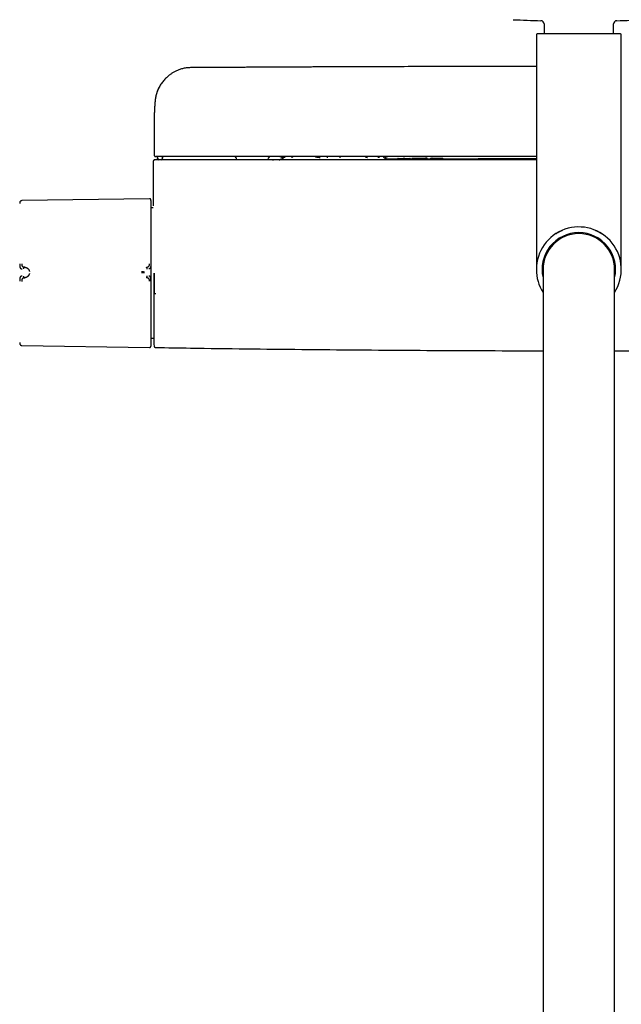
# Model space of a CAD drawing. Header units: millimetres. Extents: x 8 to 1762, y 12 to 2754.
# Tile 5 of 36: x 724 to 908, y 1125 to 1426. Entities that reach past the tile are written whole.
import ezdxf

# ---------------------------------------------------------------- set-up
doc = ezdxf.new("R2010")
doc.units = ezdxf.units.MM

msp = doc.modelspace()

# ---------------------------------------------------------------- linework, layer by layer
at = {"color": 7, "linetype": 'Continuous', "lineweight": 30}
for p, q in [((884.77, 1424.55), (884.77, 1421.5)), ((906.07, 1421.5), (906.07, 1424.55)), ((882.42, 1421.2), (882.42, 1349.49)), ((908.12, 1421.5), (882.72, 1421.5)), ((908.42, 1349.49), (908.42, 1421.2)), ((765.52, 1394.98), (765.52, 1394.94)), ((765.52, 1394.94), (765.52, 1384.5)), ((765.22, 1382.5), (765.22, 1368.97)), ((766.42, 1384), (766.43, 1383.59)), ((766.63, 1383.59), (766.64, 1383.29)), ((768.02, 1383.28), (768.03, 1383.48)), ((768.04, 1383.81), (768.03, 1383.48)), ((768.04, 1383.81), (768.05, 1384.01)), ((768.04, 1383.28), (768.06, 1383.65)), ((768.06, 1383.65), (768.07, 1384.01)), ((790.56, 1383.58), (790.66, 1383)), ((800.38, 1383), (800.48, 1383.58)), ((803.76, 1383.04), (803.93, 1383.04)), ((805.03, 1383.56), (803.83, 1384)), ((805.03, 1383.56), (803.83, 1384)), ((804.96, 1384), (805.21, 1383.75)), ((818.57, 1383.6), (818.56, 1384)), ((822.35, 1384), (822.34, 1383.6)), ((835.69, 1383.81), (835.88, 1384)), ((835.92, 1383.6), (837, 1384)), ((835.92, 1383.6), (837, 1384)), ((839.99, 1383.19), (839.99, 1383.3)), ((840.24, 1383.45), (841.77, 1383.45)), ((843.65, 1383.19), (840.24, 1383.18)), ((842.03, 1383.47), (841.87, 1383.47)), ((842.13, 1383.45), (843.65, 1383.46)), ((843.9, 1383.2), (843.9, 1383.31)), ((844.37, 1383.32), (844.37, 1383.21)), ((844.37, 1383.32), (844.37, 1383.32)), ((849.09, 1383.22), (849.09, 1383.33)), ((849.97, 1383.23), (849.09, 1383.23)), ((849.97, 1383.32), (849.97, 1383.34)), ((849.97, 1383.21), (849.97, 1383.32)), ((850.22, 1383.49), (850.38, 1383.49)), ((850.38, 1383.21), (850.22, 1383.21)), ((850.48, 1383.49), (853.34, 1383.5)), ((850.63, 1383.34), (850.63, 1383.33)), ((850.63, 1383.22), (850.63, 1383.33)), ((852.94, 1383.23), (850.63, 1383.23)), ((853.19, 1383.34), (853.19, 1383.33)), ((853.19, 1383.33), (853.19, 1383.22)), ((853.44, 1383.5), (853.59, 1383.5)), ((853.59, 1383.22), (853.44, 1383.22)), ((853.84, 1383.35), (853.84, 1383.33)), ((853.84, 1383.22), (853.84, 1383.33)), ((764.1, 1371.14), (725.01, 1370.54)), ((764.59, 1370.17), (764.58, 1370.34)), ((765.23, 1368.31), (764.59, 1368.3)), ((725.95, 1350.18), (725.8, 1350.19)), ((884.47, 1349.5), (884.47, 1290.54)), ((906.37, 1290.54), (906.37, 1349.5)), ((725.8, 1346.96), (725.95, 1346.98)), ((764.59, 1328.5), (765.43, 1328.48)), ((765.44, 1327.9), (765.43, 1327.81)), ((725.01, 1326.26), (764.1, 1325.66)), ((884.47, 1290.54), (884.47, 955.1)), ((906.37, 955.1), (906.37, 1290.54))]:
    msp.add_line(p, q, dxfattribs=at)
at = {"color": 7, "linetype": 'Continuous', "lineweight": 30, "flags": 128}
msp.add_lwpolyline([(767.82, 1383.01), (767.78, 1383), (767.72, 1383)], dxfattribs=at)
at = {"color": 7, "linetype": 'Continuous', "lineweight": 30}
for centre, radius, start, end in [((895.42, 1866.65), 441.25, 267.3946, 268.4905), ((883.77, 1424.55), 1, 0, 88.4905), ((907.07, 1424.55), 1, 91.5095, 180), ((895.42, 1866.65), 441.25, 271.5095, 272.6054), ((882.72, 1421.2), 0.3, 90, 180), ((908.12, 1421.2), 0.3, 0, 90), ((766.94, 1383.3), 0.3, 181.9942, 269.9947), ((767.74, 1383.3), 0.3, 270.0065, 358.0071), ((767.72, 1383.3), 0.3, 328.3654, 358.0003), ((790.06, 1383.5), 0.5, 10, 90), ((800.97, 1383.5), 0.5, 90, 170), ((840.14, 1383.3), 0.15, 90.1842, 179.9993), ((841.77, 1383.32), 0.15, 90.1892, 115.1871), ((842.13, 1383.32), 0.15, 64.6721, 90.1879), ((843.75, 1383.31), 0.15, 0.0007, 90.1732), ((850.12, 1383.34), 0.15, 90.1595, 169.2757), ((853.69, 1383.35), 0.15, 0, 90.1468), ((764.11, 1370.74), 0.396, 16.6163, 90.8829), ((895.42, 1349.5), 13, 327.3846, 180), ((895.42, 1349.5), 11.25, 90, 193.2615), ((895.42, 1349.5), 11.25, 346.7385, 90), ((895.42, 1349.5), 10.95, 0, 180), ((895.42, 1349.5), 13, 180, 212.6154), ((1765.22, 1348.4), 1000, 181.17981, 181.27539), ((762.2, 1326.62), 2.39, 343.3885, 360)]:
    msp.add_arc(centre, radius, start, end, dxfattribs=at)
for points, knots in [([(776.63, 1411.19), (776.41, 1411.18), (775.97, 1411.17), (775.34, 1411.1), (774.73, 1411), (774.15, 1410.87), (773.61, 1410.71), (773.09, 1410.53), (772.61, 1410.34), (772.16, 1410.14), (771.75, 1409.92), (771.35, 1409.7), (770.97, 1409.47), (770.6, 1409.22), (770.28, 1408.99), (769.99, 1408.76), (769.64, 1408.47), (769.23, 1408.1), (768.77, 1407.64), (768.34, 1407.15), (767.94, 1406.64), (767.56, 1406.1), (767.21, 1405.52), (766.91, 1404.96), (766.66, 1404.43), (766.46, 1403.94), (766.28, 1403.42), (766.11, 1402.88), (765.98, 1402.31), (765.87, 1401.74), (765.83, 1401.36), (765.81, 1401.18)], [0, 0, 0, 0, 0.041428, 0.081257, 0.119522, 0.156246, 0.191445, 0.225127, 0.257295, 0.287935, 0.317016, 0.344531, 0.373478, 0.400441, 0.425415, 0.448392, 0.469392, 0.509904, 0.551682, 0.590768, 0.630898, 0.672067, 0.714271, 0.757578, 0.789644, 0.822788, 0.857005, 0.892305, 0.928697, 0.966153, 1, 1, 1, 1]), ([(882.42, 1411.56), (880.67, 1411.56), (872.23, 1411.56), (857.08, 1411.53), (843.06, 1411.5), (835.13, 1411.47), (833.27, 1411.47), (831.41, 1411.46), (829.56, 1411.45), (827.7, 1411.45), (825.85, 1411.44), (824, 1411.43), (822.15, 1411.43), (820.31, 1411.42), (818.49, 1411.41), (816.7, 1411.4), (814.95, 1411.4), (813.24, 1411.39), (811.95, 1411.38), (811.04, 1411.38), (810.5, 1411.38), (809.93, 1411.37), (809.33, 1411.37), (808.7, 1411.37), (807.99, 1411.37), (807.21, 1411.36), (806.34, 1411.36), (805.44, 1411.35), (804.48, 1411.35), (803.47, 1411.34), (802.41, 1411.34), (801.31, 1411.33), (800.16, 1411.33), (798.96, 1411.32), (797.72, 1411.32), (796.44, 1411.31), (795.11, 1411.3), (793.74, 1411.29), (792.32, 1411.29), (790.86, 1411.28), (789.35, 1411.27), (787.79, 1411.26), (786.24, 1411.25), (784.69, 1411.24), (783.15, 1411.23), (781.57, 1411.23), (779.95, 1411.22), (778.3, 1411.2), (777.19, 1411.19), (776.63, 1411.19)], [0, 0, 0, 0, 0.0495273, 0.2394951, 0.4294629, 0.4470159, 0.4645689, 0.4821219, 0.499675, 0.517228, 0.534781, 0.5522942, 0.5695082, 0.5871707, 0.6044533, 0.6213561, 0.637879, 0.6540221, 0.6697854, 0.6746647, 0.679755, 0.6851391, 0.6908169, 0.6967884, 0.7030536, 0.7108147, 0.7189838, 0.7275609, 0.736546, 0.7461351, 0.756149, 0.7665877, 0.7774512, 0.7887396, 0.8004528, 0.8125908, 0.8251536, 0.8381412, 0.8515537, 0.865391, 0.879653, 0.8943399, 0.9094516, 0.9236771, 0.9382594, 0.9531986, 0.9684972, 0.9841637, 1, 1, 1, 1]), ([(767.2, 1405.49), (767.19, 1405.48), (767.14, 1405.38), (767.06, 1405.24), (766.97, 1405.07), (766.91, 1404.95), (766.85, 1404.83), (766.79, 1404.71), (766.74, 1404.61), (766.7, 1404.5), (766.65, 1404.4), (766.6, 1404.28), (766.53, 1404.12), (766.46, 1403.93), (766.37, 1403.7), (766.28, 1403.44), (766.22, 1403.22), (766.17, 1403.06), (766.14, 1402.97), (766.12, 1402.89), (766.1, 1402.82), (766.08, 1402.74), (766.06, 1402.64), (766.03, 1402.51), (765.99, 1402.36), (765.96, 1402.22), (765.94, 1402.08), (765.91, 1401.95), (765.89, 1401.82), (765.87, 1401.68), (765.85, 1401.53), (765.83, 1401.37), (765.81, 1401.23), (765.8, 1401.14), (765.8, 1401.1)], [0, 0, 0, 0, 0.00924, 0.070874, 0.103124, 0.133689, 0.162569, 0.189764, 0.215272, 0.239092, 0.261225, 0.288874, 0.32554, 0.371225, 0.422443, 0.481652, 0.548859, 0.571885, 0.589812, 0.607416, 0.624697, 0.641656, 0.658291, 0.692849, 0.725923, 0.757488, 0.787543, 0.816113, 0.844139, 0.874227, 0.906414, 0.940749, 0.977292, 1, 1, 1, 1]), ([(765.8, 1401.1), (765.8, 1401.07), (765.79, 1401), (765.78, 1400.88), (765.77, 1400.76), (765.76, 1400.64), (765.75, 1400.52), (765.74, 1400.41), (765.73, 1400.29), (765.72, 1400.15), (765.71, 1399.99), (765.7, 1399.8), (765.68, 1399.61), (765.67, 1399.42), (765.66, 1399.23), (765.65, 1399.04), (765.63, 1398.86), (765.62, 1398.69), (765.62, 1398.52), (765.61, 1398.35), (765.6, 1398.18), (765.59, 1397.99), (765.58, 1397.8), (765.57, 1397.61), (765.56, 1397.42), (765.56, 1397.24), (765.55, 1397.07), (765.55, 1396.9), (765.54, 1396.74), (765.54, 1396.58), (765.54, 1396.44), (765.53, 1396.31), (765.53, 1396.17), (765.53, 1396.03), (765.52, 1395.88), (765.52, 1395.74), (765.52, 1395.62), (765.52, 1395.5), (765.52, 1395.39), (765.52, 1395.28), (765.52, 1395.17), (765.52, 1395.07), (765.52, 1395), (765.52, 1394.96)], [0, 0, 0, 0, 0.014073, 0.034453, 0.053463, 0.071843, 0.089816, 0.107574, 0.125908, 0.145344, 0.174286, 0.203769, 0.233369, 0.263815, 0.29531, 0.325232, 0.353569, 0.380933, 0.40753, 0.435385, 0.463738, 0.493591, 0.524704, 0.557007, 0.588996, 0.617506, 0.644604, 0.671731, 0.699185, 0.726864, 0.749959, 0.773075, 0.796273, 0.820702, 0.846798, 0.874562, 0.8942, 0.914594, 0.934709, 0.953303, 0.97038, 0.985944, 1, 1, 1, 1]), ([(765.72, 1383), (765.69, 1383), (765.64, 1382.99), (765.57, 1382.98), (765.52, 1382.96), (765.47, 1382.93), (765.44, 1382.91), (765.42, 1382.9), (765.38, 1382.87), (765.33, 1382.82), (765.28, 1382.74), (765.23, 1382.63), (765.22, 1382.54), (765.22, 1382.5)], [0, 0, 0, 0, 0.1454991, 0.2681643, 0.3673559, 0.4262921, 0.4723346, 0.5066467, 0.5367771, 0.6171065, 0.7240581, 0.8540549, 1, 1, 1, 1]), ([(765.52, 1384.5), (765.52, 1384.46), (765.53, 1384.38), (765.56, 1384.29), (765.59, 1384.23), (765.62, 1384.19), (765.64, 1384.17), (765.67, 1384.13), (765.72, 1384.1), (765.78, 1384.06), (765.85, 1384.02), (765.94, 1384), (765.99, 1384), (766.02, 1384)], [0, 0, 0, 0, 0.120653, 0.223633, 0.303955, 0.334767, 0.36325, 0.400668, 0.478387, 0.584053, 0.701568, 0.840573, 1, 1, 1, 1]), ([(765.96, 1383), (765.92, 1383), (765.83, 1383), (765.76, 1383), (765.72, 1383), (765.72, 1383), (765.72, 1383)], [0, 0, 0, 0, 0.285818, 0.571607, 0.857379, 1, 1, 1, 1]), ([(766.48, 1383), (766.45, 1383), (766.38, 1383), (766.28, 1383), (766.19, 1383), (766.12, 1383), (766.05, 1383), (766, 1383), (765.97, 1383), (765.97, 1383), (765.96, 1383)], [0, 0, 0, 0, 0.125689, 0.249746, 0.376328, 0.499535, 0.626413, 0.750038, 0.875746, 1, 1, 1, 1]), ([(766.25, 1384), (766.25, 1384), (766.25, 1384), (766.25, 1384), (766.25, 1384), (766.24, 1384), (766.24, 1384), (766.23, 1384), (766.23, 1384), (766.23, 1384), (766.23, 1384), (766.23, 1384), (766.22, 1384), (766.22, 1384), (766.22, 1384), (766.22, 1384), (766.22, 1384), (766.21, 1384), (766.2, 1384), (766.19, 1384), (766.19, 1384), (766.18, 1384), (766.18, 1384), (766.15, 1384), (766.1, 1384), (766.05, 1384), (766.02, 1384), (766.02, 1384), (766.02, 1384)], [0, 0, 0, 0, 0.007098, 0.015378, 0.024839, 0.034649, 0.043776, 0.052903, 0.06203, 0.064029, 0.065774, 0.067837, 0.070218, 0.072918, 0.075936, 0.079273, 0.09009, 0.103316, 0.125041, 0.139826, 0.154331, 0.168837, 0.183346, 0.197858, 0.353332, 0.630969, 0.878854, 1, 1, 1, 1]), ([(766.75, 1384), (766.72, 1384), (766.65, 1384), (766.56, 1384), (766.48, 1384), (766.41, 1384), (766.36, 1384), (766.33, 1384), (766.29, 1384), (766.27, 1384), (766.26, 1384), (766.25, 1384)], [0, 0, 0, 0, 0.124313, 0.250379, 0.373554, 0.499975, 0.581965, 0.664762, 0.749742, 0.866522, 1, 1, 1, 1]), ([(766.43, 1383.59), (766.44, 1383.55), (766.45, 1383.47), (766.52, 1383.38), (766.59, 1383.32), (766.63, 1383.31), (766.64, 1383.31)], [0, 0, 0, 0, 0.313619, 0.640148, 0.966597, 1, 1, 1, 1]), ([(882.42, 1383), (881.59, 1383), (874.47, 1383), (861.03, 1383), (842.12, 1383), (823.21, 1383), (804.3, 1383), (785.39, 1383), (772.78, 1383), (766.48, 1383)], [0, 0, 0, 0, 0.021327, 0.184432, 0.34754, 0.510649, 0.673762, 0.836879, 1, 1, 1, 1]), ([(882.42, 1384), (881.6, 1384), (874.5, 1384), (861.11, 1384), (842.23, 1384), (823.36, 1384), (804.49, 1384), (785.62, 1384), (773.04, 1384), (766.75, 1384)], [0, 0, 0, 0, 0.021098, 0.184242, 0.347388, 0.510536, 0.673686, 0.836841, 1, 1, 1, 1]), ([(767.82, 1383.01), (767.85, 1383.02), (767.9, 1383.05), (767.97, 1383.12), (768, 1383.2), (768.01, 1383.26), (768.01, 1383.28)], [0, 0, 0, 0, 0.251684, 0.509807, 0.76262, 1, 1, 1, 1]), ([(803.76, 1383.04), (803.65, 1383.04), (803.11, 1383.03), (802.42, 1383.03), (801.84, 1383.03), (801.69, 1383.03)], [0, 0, 0, 0, 0.163666, 0.782665, 1, 1, 1, 1]), ([(801.69, 1383.03), (801.7, 1383.03), (801.91, 1383.03), (801.96, 1383.03), (802.01, 1383.03)], [0, 0, 0, 0, 0.044573, 1, 1, 1, 1]), ([(805.2, 1383.75), (805.18, 1383.72), (805.13, 1383.66), (805.05, 1383.58), (804.96, 1383.5), (804.86, 1383.42), (804.75, 1383.35), (804.63, 1383.28), (804.52, 1383.22), (804.42, 1383.18), (804.32, 1383.14), (804.23, 1383.11), (804.14, 1383.09), (804.06, 1383.07), (803.99, 1383.06), (803.91, 1383.05), (803.85, 1383.04), (803.81, 1383.04), (803.78, 1383.04), (803.77, 1383.04), (803.76, 1383.04)], [0, 0, 0, 0, 0.052593, 0.105424, 0.160199, 0.218989, 0.28404, 0.355122, 0.405707, 0.458699, 0.513785, 0.556636, 0.602382, 0.65238, 0.707714, 0.769226, 0.837559, 0.879034, 0.933207, 1, 1, 1, 1]), ([(805.13, 1384), (805.15, 1383.99), (805.25, 1383.92), (805.4, 1383.83), (805.55, 1383.77), (805.6, 1383.75)], [0, 0, 0, 0, 0.0997871, 0.6426675, 1, 1, 1, 1]), ([(807.49, 1383.74), (807.54, 1383.75), (807.67, 1383.81), (807.84, 1383.9), (807.96, 1383.98), (807.99, 1384)], [0, 0, 0, 0, 0.271659, 0.812879, 1, 1, 1, 1]), ([(814.77, 1384), (814.83, 1383.98), (815.11, 1383.91), (815.62, 1383.8), (816.07, 1383.73), (816.29, 1383.7)], [0, 0, 0, 0, 0.118883, 0.567939, 1, 1, 1, 1]), ([(830.05, 1384), (830.09, 1383.98), (830.26, 1383.91), (830.51, 1383.82), (830.72, 1383.77), (830.79, 1383.75)], [0, 0, 0, 0, 0.149303, 0.713263, 1, 1, 1, 1]), ([(833.98, 1383.78), (834.01, 1383.79), (834.18, 1383.84), (834.39, 1383.91), (834.56, 1383.98), (834.59, 1384)], [0, 0, 0, 0, 0.156706, 0.829429, 1, 1, 1, 1]), ([(837.01, 1383.19), (837.01, 1383.19), (836.99, 1383.19), (836.94, 1383.2), (836.88, 1383.21), (836.8, 1383.22), (836.73, 1383.23), (836.66, 1383.25), (836.58, 1383.27), (836.48, 1383.3), (836.37, 1383.34), (836.23, 1383.41), (836.07, 1383.5), (835.91, 1383.61), (835.78, 1383.72), (835.71, 1383.8), (835.7, 1383.81)], [0, 0, 0, 0, 0.088149, 0.186623, 0.280059, 0.360429, 0.413097, 0.460559, 0.504473, 0.546899, 0.609319, 0.682305, 0.766067, 0.860605, 0.965631, 1, 1, 1, 1]), ([(839.99, 1383.2), (839.76, 1383.2), (838.76, 1383.2), (837.74, 1383.19), (836.96, 1383.19), (836.94, 1383.19)], [0, 0, 0, 0, 0.232533, 0.98519, 1, 1, 1, 1]), ([(840.14, 1383.45), (840.14, 1383.45), (840.14, 1383.45), (840.15, 1383.45), (840.17, 1383.45), (840.2, 1383.45), (840.22, 1383.45), (840.24, 1383.45), (840.24, 1383.45)], [0, 0, 0, 0, 0.128288, 0.253642, 0.499942, 0.746255, 0.87164, 1, 1, 1, 1]), ([(841.87, 1383.47), (841.87, 1383.47), (841.85, 1383.47), (841.83, 1383.47), (841.8, 1383.47), (841.78, 1383.47), (841.77, 1383.47), (841.77, 1383.47), (841.77, 1383.47)], [0, 0, 0, 0, 0.128359, 0.253745, 0.500057, 0.746358, 0.871711, 1, 1, 1, 1]), ([(842.13, 1383.47), (842.13, 1383.47), (842.12, 1383.47), (842.12, 1383.47), (842.1, 1383.47), (842.07, 1383.47), (842.05, 1383.47), (842.03, 1383.47), (842.03, 1383.47)], [0, 0, 0, 0, 0.128386, 0.253793, 0.500125, 0.746406, 0.871738, 1, 1, 1, 1]), ([(843.65, 1383.46), (843.66, 1383.46), (843.67, 1383.46), (843.69, 1383.46), (843.72, 1383.46), (843.74, 1383.46), (843.75, 1383.46), (843.75, 1383.46), (843.75, 1383.46)], [0, 0, 0, 0, 0.128262, 0.253594, 0.499874, 0.746207, 0.871614, 1, 1, 1, 1]), ([(844.38, 1383.22), (844.23, 1383.22), (844.07, 1383.22), (843.91, 1383.21), (843.9, 1383.21)], [0, 0, 0, 0, 0.909564, 1, 1, 1, 1]), ([(844.53, 1383.47), (844.52, 1383.47), (844.5, 1383.47), (844.46, 1383.46), (844.42, 1383.43), (844.38, 1383.39), (844.37, 1383.34), (844.37, 1383.32)], [0, 0, 0, 0, 0.239389, 0.430748, 0.621096, 0.811833, 1, 1, 1, 1]), ([(848.43, 1383.21), (848.36, 1383.21), (848.22, 1383.21), (847.98, 1383.21), (847.74, 1383.21), (847.48, 1383.21), (847.2, 1383.2), (846.92, 1383.2), (846.63, 1383.2), (846.35, 1383.2), (846.09, 1383.2), (845.84, 1383.2), (845.61, 1383.2), (845.4, 1383.2), (845.2, 1383.2), (845.03, 1383.2), (844.88, 1383.2), (844.75, 1383.2), (844.64, 1383.21), (844.54, 1383.21), (844.47, 1383.21), (844.41, 1383.21), (844.37, 1383.21), (844.38, 1383.21), (844.38, 1383.21)], [0, 0, 0, 0, 0.050976, 0.099948, 0.147813, 0.195397, 0.243415, 0.292451, 0.342696, 0.391159, 0.437391, 0.482033, 0.525691, 0.568695, 0.610096, 0.650204, 0.689558, 0.728626, 0.771184, 0.814467, 0.858395, 0.90334, 0.965429, 1, 1, 1, 1]), ([(848.32, 1383.47), (848.26, 1383.47), (848.14, 1383.47), (847.94, 1383.47), (847.72, 1383.47), (847.5, 1383.47), (847.26, 1383.47), (847.01, 1383.47), (846.76, 1383.46), (846.51, 1383.46), (846.26, 1383.46), (846.02, 1383.46), (845.79, 1383.46), (845.57, 1383.46), (845.37, 1383.46), (845.18, 1383.46), (845.02, 1383.46), (844.88, 1383.47), (844.77, 1383.47), (844.67, 1383.47), (844.6, 1383.47), (844.55, 1383.47), (844.53, 1383.47), (844.52, 1383.47), (844.53, 1383.47), (844.56, 1383.47), (844.61, 1383.47), (844.68, 1383.48), (844.77, 1383.48), (844.88, 1383.48), (844.99, 1383.48), (845.09, 1383.48), (845.22, 1383.48), (845.39, 1383.48), (845.53, 1383.48), (845.6, 1383.48)], [0, 0, 0, 0, 0.031839, 0.062951, 0.09381, 0.124901, 0.155501, 0.18734, 0.218755, 0.249841, 0.281972, 0.313226, 0.343998, 0.374698, 0.40621, 0.437211, 0.468189, 0.499636, 0.529836, 0.560531, 0.592034, 0.624634, 0.655319, 0.687007, 0.718733, 0.749561, 0.781993, 0.813438, 0.844194, 0.874578, 0.896005, 0.917015, 0.937761, 0.968724, 1, 1, 1, 1]), ([(845.6, 1383.48), (845.69, 1383.48), (845.85, 1383.48), (846.12, 1383.48), (846.4, 1383.48), (846.68, 1383.48), (846.96, 1383.48), (847.24, 1383.48), (847.51, 1383.49), (847.77, 1383.49), (847.99, 1383.49), (848.17, 1383.49), (848.32, 1383.49), (848.46, 1383.49), (848.59, 1383.49), (848.71, 1383.49), (848.81, 1383.49), (848.88, 1383.49), (848.93, 1383.49), (848.94, 1383.48), (848.93, 1383.48), (848.9, 1383.48), (848.84, 1383.48), (848.78, 1383.48), (848.71, 1383.48), (848.64, 1383.48), (848.56, 1383.48), (848.46, 1383.47), (848.36, 1383.47), (848.32, 1383.47)], [0, 0, 0, 0, 0.041981, 0.083389, 0.124841, 0.166443, 0.208625, 0.249749, 0.291709, 0.332994, 0.374349, 0.406007, 0.437172, 0.468188, 0.499403, 0.540627, 0.582852, 0.624616, 0.66472, 0.706237, 0.749525, 0.792864, 0.83436, 0.874391, 0.896043, 0.917285, 0.938207, 0.969191, 1, 1, 1, 1]), ([(848, 1383.47), (848, 1383.47), (848.01, 1383.48), (848.03, 1383.49), (848.04, 1383.49)], [0, 0, 0, 0, 0.131466, 1, 1, 1, 1]), ([(848.43, 1383.32), (848.43, 1383.34), (848.42, 1383.37), (848.41, 1383.41), (848.4, 1383.43), (848.38, 1383.45), (848.35, 1383.47), (848.33, 1383.47), (848.32, 1383.47)], [0, 0, 0, 0, 0.239425, 0.368274, 0.499859, 0.631464, 0.760373, 1, 1, 1, 1]), ([(849.08, 1383.22), (849.09, 1383.22), (849.09, 1383.22), (849.07, 1383.22), (849.03, 1383.22), (848.96, 1383.22), (848.86, 1383.22), (848.75, 1383.22), (848.6, 1383.21), (848.49, 1383.21), (848.43, 1383.21)], [0, 0, 0, 0, 0.02102, 0.179728, 0.339543, 0.500204, 0.62163, 0.744565, 0.870147, 1, 1, 1, 1]), ([(849.08, 1383.33), (849.08, 1383.34), (849.08, 1383.36), (849.08, 1383.38), (849.06, 1383.41), (849.04, 1383.44), (849.01, 1383.46), (848.99, 1383.47), (848.97, 1383.47), (848.94, 1383.48), (848.91, 1383.48), (848.89, 1383.48), (848.89, 1383.48)], [0, 0, 0, 0, 0.026581, 0.053741, 0.110602, 0.173468, 0.245359, 0.393215, 0.571548, 0.746526, 0.915056, 1, 1, 1, 1]), ([(849.09, 1383.33), (849.09, 1383.33), (849.09, 1383.33), (849.09, 1383.33), (849.08, 1383.33)], [0, 0, 0, 0, 0.215542, 1, 1, 1, 1]), ([(850.12, 1383.49), (850.12, 1383.49), (850.12, 1383.49), (850.13, 1383.49), (850.15, 1383.49), (850.18, 1383.49), (850.2, 1383.49), (850.22, 1383.49), (850.22, 1383.49)], [0, 0, 0, 0, 0.12829, 0.253644, 0.499944, 0.746257, 0.871641, 1, 1, 1, 1]), ([(850.38, 1383.49), (850.38, 1383.49), (850.4, 1383.49), (850.42, 1383.49), (850.45, 1383.49), (850.47, 1383.49), (850.48, 1383.49), (850.48, 1383.49), (850.48, 1383.49)], [0, 0, 0, 0, 0.128261, 0.253592, 0.499873, 0.746206, 0.871613, 1, 1, 1, 1]), ([(850.63, 1383.34), (850.63, 1383.35), (850.63, 1383.37), (850.61, 1383.4), (850.6, 1383.43), (850.57, 1383.46), (850.53, 1383.48), (850.5, 1383.49), (850.48, 1383.49), (850.48, 1383.49)], [0, 0, 0, 0, 0.104989, 0.222454, 0.354053, 0.5001, 0.749429, 0.914515, 1, 1, 1, 1]), ([(852.94, 1383.34), (852.94, 1383.35), (852.94, 1383.36), (852.95, 1383.39), (852.98, 1383.41), (853.03, 1383.44), (853.1, 1383.47), (853.21, 1383.49), (853.29, 1383.49), (853.34, 1383.5)], [0, 0, 0, 0, 0.038604, 0.079259, 0.174031, 0.289121, 0.419287, 0.701757, 1, 1, 1, 1]), ([(853.34, 1383.5), (853.32, 1383.49), (853.29, 1383.49), (853.25, 1383.47), (853.22, 1383.44), (853.21, 1383.41), (853.19, 1383.39), (853.19, 1383.36), (853.19, 1383.35), (853.19, 1383.34)], [0, 0, 0, 0, 0.298203, 0.580655, 0.710827, 0.825934, 0.920729, 0.961393, 1, 1, 1, 1]), ([(853.34, 1383.5), (853.34, 1383.5), (853.34, 1383.5), (853.35, 1383.5), (853.37, 1383.5), (853.39, 1383.5), (853.42, 1383.5), (853.43, 1383.5), (853.44, 1383.5)], [0, 0, 0, 0, 0.1282899, 0.2536442, 0.4999451, 0.7462571, 0.8716417, 1, 1, 1, 1]), ([(853.59, 1383.5), (853.6, 1383.5), (853.61, 1383.5), (853.64, 1383.5), (853.66, 1383.5), (853.68, 1383.5), (853.69, 1383.5), (853.69, 1383.5), (853.69, 1383.5)], [0, 0, 0, 0, 0.128261, 0.253592, 0.499872, 0.746205, 0.871613, 1, 1, 1, 1]), ([(882.42, 1383.29), (881.75, 1383.29), (880.14, 1383.29), (877.61, 1383.29), (874.82, 1383.28), (872.07, 1383.28), (869.34, 1383.28), (866.64, 1383.27), (863.96, 1383.27), (861.31, 1383.26), (858.71, 1383.26), (856.23, 1383.25), (854.61, 1383.25), (853.84, 1383.24)], [0, 0, 0, 0, 0.069943, 0.168858, 0.2664, 0.362567, 0.45736, 0.552671, 0.646552, 0.739002, 0.830021, 0.919609, 1, 1, 1, 1]), ([(724.42, 1370.03), (724.41, 1370.01), (724.38, 1369.87), (724.38, 1369.74), (724.37, 1369.64)], [0, 0, 0, 0, 0.219601, 1, 1, 1, 1]), ([(725.01, 1370.54), (724.97, 1370.53), (724.9, 1370.53), (724.8, 1370.5), (724.71, 1370.46), (724.62, 1370.39), (724.54, 1370.32), (724.48, 1370.23), (724.44, 1370.13), (724.42, 1370.07), (724.41, 1370.03)], [0, 0, 0, 0, 0.118974, 0.24329, 0.370908, 0.500425, 0.629749, 0.757022, 0.881088, 1, 1, 1, 1]), ([(764.58, 1370.34), (764.58, 1370.35), (764.58, 1370.38), (764.58, 1370.42), (764.57, 1370.46), (764.57, 1370.5), (764.56, 1370.53), (764.56, 1370.57), (764.55, 1370.59), (764.55, 1370.61), (764.54, 1370.63), (764.54, 1370.67), (764.53, 1370.72), (764.51, 1370.79), (764.5, 1370.83), (764.49, 1370.85)], [0, 0, 0, 0, 0.148149, 0.349662, 0.474522, 0.577012, 0.657671, 0.717911, 0.74149, 0.761806, 0.780433, 0.807244, 0.864227, 0.945606, 1, 1, 1, 1]), ([(764.59, 1349.37), (764.59, 1349.66), (764.59, 1350.24), (764.59, 1351.11), (764.59, 1351.98), (764.59, 1352.86), (764.59, 1353.68), (764.59, 1354.44), (764.59, 1355.13), (764.59, 1355.82), (764.59, 1356.51), (764.59, 1357.26), (764.59, 1358.06), (764.59, 1358.91), (764.59, 1359.75), (764.59, 1360.57), (764.59, 1361.36), (764.59, 1362.12), (764.59, 1362.86), (764.59, 1363.57), (764.59, 1364.25), (764.59, 1364.9), (764.59, 1365.53), (764.59, 1366.11), (764.59, 1366.66), (764.59, 1367.14), (764.59, 1367.54), (764.59, 1367.89), (764.59, 1368.22), (764.59, 1368.51), (764.59, 1368.81), (764.59, 1369.1), (764.59, 1369.37), (764.59, 1369.6), (764.59, 1369.79), (764.59, 1369.94), (764.59, 1370.05), (764.59, 1370.13), (764.59, 1370.17), (764.59, 1370.17), (764.59, 1370.17)], [0, 0, 0, 0, 0.025952, 0.051905, 0.078484, 0.105246, 0.132415, 0.154017, 0.175632, 0.197665, 0.219769, 0.241891, 0.270552, 0.29922, 0.328199, 0.35726, 0.386479, 0.415276, 0.444127, 0.473038, 0.50197, 0.53138, 0.560795, 0.590076, 0.619305, 0.648378, 0.671087, 0.693811, 0.71623, 0.738581, 0.760951, 0.788826, 0.816706, 0.844065, 0.871258, 0.898052, 0.924, 0.949742, 0.974865, 1, 1, 1, 1]), ([(888.51, 1360.51), (888.54, 1360.53), (888.6, 1360.57), (888.71, 1360.63), (888.83, 1360.71), (888.99, 1360.8), (889.15, 1360.89), (889.33, 1360.99), (889.51, 1361.08), (889.71, 1361.18), (889.92, 1361.28), (890.12, 1361.37), (890.29, 1361.45), (890.39, 1361.49), (890.44, 1361.51)], [0, 0, 0, 0, 0.039175, 0.086283, 0.154015, 0.234388, 0.326745, 0.418705, 0.50618, 0.615984, 0.718164, 0.813421, 0.906211, 1, 1, 1, 1]), ([(900.39, 1361.51), (900.44, 1361.49), (900.54, 1361.45), (900.72, 1361.37), (900.92, 1361.28), (901.12, 1361.18), (901.31, 1361.09), (901.48, 1361), (901.62, 1360.92), (901.77, 1360.85), (901.9, 1360.77), (902.03, 1360.69), (902.14, 1360.63), (902.23, 1360.57), (902.3, 1360.53), (902.32, 1360.51)], [0, 0, 0, 0, 0.093788, 0.186576, 0.281832, 0.384011, 0.493814, 0.566399, 0.64209, 0.720617, 0.793815, 0.85814, 0.913719, 0.960826, 1, 1, 1, 1]), ([(724.41, 1351.2), (724.41, 1351.11), (724.42, 1350.91), (724.42, 1350.64), (724.43, 1350.39), (724.46, 1350.18), (724.5, 1350.02), (724.55, 1349.9), (724.62, 1349.84), (724.72, 1349.78), (724.83, 1349.74), (724.97, 1349.72), (725.05, 1349.72), (725.1, 1349.71), (725.11, 1349.71), (725.11, 1349.71), (725.12, 1349.71)], [0, 0, 0, 0, 0.1177718, 0.2282522, 0.3312397, 0.4270143, 0.5150992, 0.5956242, 0.6694207, 0.7357974, 0.8460443, 0.9267681, 0.9781412, 0.9927583, 0.997301, 1, 1, 1, 1]), ([(725.01, 1351.27), (725.01, 1351.22), (725.01, 1351.14), (725.01, 1351.03), (725.02, 1350.94), (725.03, 1350.88), (725.04, 1350.8), (725.06, 1350.71), (725.1, 1350.61), (725.14, 1350.53), (725.18, 1350.48), (725.22, 1350.43), (725.25, 1350.4), (725.29, 1350.37), (725.33, 1350.35), (725.37, 1350.32), (725.42, 1350.3), (725.48, 1350.27), (725.55, 1350.24), (725.66, 1350.21), (725.75, 1350.2), (725.8, 1350.19)], [0, 0, 0, 0, 0.06903, 0.134235, 0.175164, 0.213842, 0.250153, 0.316409, 0.379903, 0.440877, 0.499493, 0.531343, 0.56443, 0.598777, 0.634403, 0.671316, 0.709518, 0.749005, 0.806292, 0.890329, 1, 1, 1, 1]), ([(725.8, 1350.19), (725.78, 1350.19), (725.75, 1350.18), (725.7, 1350.14), (725.66, 1350.09), (725.62, 1350.02), (725.59, 1349.94), (725.55, 1349.83), (725.54, 1349.74), (725.54, 1349.68)], [0, 0, 0, 0, 0.111258, 0.223482, 0.341655, 0.467044, 0.598478, 0.733402, 1, 1, 1, 1]), ([(725.95, 1350.18), (725.95, 1350.18), (725.95, 1350.18), (725.96, 1350.18), (725.97, 1350.18), (725.99, 1350.18), (726.02, 1350.18), (726.06, 1350.17), (726.11, 1350.16), (726.15, 1350.15), (726.21, 1350.14), (726.26, 1350.13), (726.33, 1350.11), (726.4, 1350.08), (726.47, 1350.05), (726.54, 1350.02), (726.6, 1349.98), (726.66, 1349.95), (726.71, 1349.91), (726.76, 1349.88), (726.85, 1349.81), (726.96, 1349.71), (727.08, 1349.56), (727.18, 1349.41), (727.25, 1349.27), (727.3, 1349.14), (727.33, 1349.01), (727.35, 1348.92), (727.36, 1348.88)], [0, 0, 0, 0, 0.000168, 0.001366, 0.004586, 0.016604, 0.036112, 0.063203, 0.085536, 0.111339, 0.140658, 0.173547, 0.210058, 0.250245, 0.293157, 0.333715, 0.371864, 0.407554, 0.440746, 0.471406, 0.499508, 0.598574, 0.690499, 0.775233, 0.835887, 0.893463, 0.948098, 1, 1, 1, 1]), ([(762.54, 1348.7), (762.47, 1348.71), (762.34, 1348.72), (762.15, 1348.74), (761.99, 1348.74), (761.87, 1348.75), (761.74, 1348.75), (761.66, 1348.75), (761.62, 1348.75)], [0, 0, 0, 0, 0.265092, 0.51727, 0.63961, 0.760215, 0.879977, 1, 1, 1, 1]), ([(762.55, 1348.51), (762.48, 1348.5), (762.34, 1348.48), (762.15, 1348.48), (761.99, 1348.47), (761.87, 1348.46), (761.74, 1348.45), (761.66, 1348.44), (761.62, 1348.44)], [0, 0, 0, 0, 0.265292, 0.517949, 0.64034, 0.760779, 0.880223, 1, 1, 1, 1]), ([(763.13, 1350.15), (763.13, 1350.15), (763.13, 1350.15), (763.14, 1350.15), (763.15, 1350.15), (763.18, 1350.15), (763.22, 1350.16), (763.25, 1350.17), (763.29, 1350.17), (763.33, 1350.18), (763.37, 1350.2), (763.42, 1350.21), (763.48, 1350.23), (763.55, 1350.26), (763.62, 1350.3), (763.69, 1350.34), (763.74, 1350.38), (763.81, 1350.43), (763.88, 1350.5), (763.94, 1350.58), (764, 1350.67), (764.04, 1350.76), (764.07, 1350.86), (764.09, 1350.97), (764.1, 1351.09), (764.1, 1351.17), (764.1, 1351.22)], [0, 0, 0, 0, 0.000491, 0.00471, 0.016802, 0.036352, 0.063454, 0.085778, 0.111551, 0.140816, 0.173613, 0.20998, 0.249951, 0.306472, 0.35978, 0.409814, 0.456539, 0.499944, 0.569692, 0.634786, 0.695347, 0.751725, 0.809512, 0.868825, 0.931233, 1, 1, 1, 1]), ([(763.4, 1349.63), (763.39, 1349.69), (763.38, 1349.78), (763.34, 1349.89), (763.31, 1349.97), (763.27, 1350.04), (763.23, 1350.1), (763.18, 1350.14), (763.14, 1350.14), (763.13, 1350.15)], [0, 0, 0, 0, 0.265969, 0.400576, 0.531824, 0.657229, 0.775647, 0.8883, 1, 1, 1, 1]), ([(764.49, 1351.18), (764.49, 1351.09), (764.49, 1350.91), (764.47, 1350.64), (764.45, 1350.39), (764.4, 1350.15), (764.34, 1349.98), (764.28, 1349.86), (764.2, 1349.77), (764.06, 1349.7), (763.93, 1349.68), (763.87, 1349.67)], [0, 0, 0, 0, 0.12498, 0.249974, 0.375129, 0.4995, 0.626711, 0.691987, 0.75435, 0.875912, 1, 1, 1, 1]), ([(764.59, 1347.76), (764.59, 1348.09), (764.59, 1348.63), (764.59, 1349.17), (764.59, 1349.37)], [0, 0, 0, 0, 0.612782, 1, 1, 1, 1]), ([(725.12, 1347.45), (725.11, 1347.44), (725.09, 1347.44), (725.05, 1347.44), (724.98, 1347.43), (724.89, 1347.42), (724.79, 1347.39), (724.7, 1347.36), (724.62, 1347.31), (724.55, 1347.24), (724.5, 1347.12), (724.46, 1346.96), (724.43, 1346.74), (724.42, 1346.49), (724.42, 1346.22), (724.41, 1346.03), (724.41, 1345.93)], [0, 0, 0, 0, 0.0075393, 0.0326022, 0.0741798, 0.1249292, 0.188679, 0.2655647, 0.3319143, 0.4056341, 0.4860449, 0.5739841, 0.669568, 0.7723255, 0.8825374, 1, 1, 1, 1]), ([(725.8, 1346.96), (725.78, 1346.96), (725.73, 1346.96), (725.67, 1346.94), (725.62, 1346.93), (725.57, 1346.92), (725.53, 1346.9), (725.5, 1346.89), (725.44, 1346.87), (725.36, 1346.83), (725.27, 1346.76), (725.19, 1346.69), (725.14, 1346.61), (725.1, 1346.55), (725.08, 1346.49), (725.06, 1346.44), (725.05, 1346.39), (725.04, 1346.32), (725.02, 1346.23), (725.01, 1346.12), (725.01, 1346), (725.01, 1345.92), (725.01, 1345.87)], [0, 0, 0, 0, 0.050045, 0.095553, 0.136383, 0.17242, 0.203582, 0.229806, 0.251048, 0.341132, 0.424232, 0.500467, 0.559068, 0.620038, 0.651467, 0.683568, 0.716366, 0.749871, 0.805208, 0.865749, 0.930959, 1, 1, 1, 1]), ([(725.54, 1347.48), (725.54, 1347.42), (725.55, 1347.34), (725.59, 1347.22), (725.62, 1347.14), (725.66, 1347.07), (725.7, 1347.02), (725.75, 1346.98), (725.78, 1346.97), (725.8, 1346.96)], [0, 0, 0, 0, 0.266598, 0.401522, 0.532956, 0.658345, 0.776518, 0.888742, 1, 1, 1, 1]), ([(727.36, 1348.3), (727.35, 1348.26), (727.33, 1348.17), (727.3, 1348.05), (727.25, 1347.92), (727.19, 1347.81), (727.14, 1347.72), (727.1, 1347.65), (727.05, 1347.58), (726.99, 1347.51), (726.94, 1347.45), (726.87, 1347.39), (726.8, 1347.33), (726.71, 1347.26), (726.64, 1347.21), (726.58, 1347.18), (726.55, 1347.16), (726.52, 1347.15), (726.49, 1347.13), (726.46, 1347.12), (726.43, 1347.1), (726.36, 1347.07), (726.27, 1347.04), (726.16, 1347.01), (726.08, 1346.99), (726.02, 1346.99), (725.99, 1346.98), (725.97, 1346.98), (725.96, 1346.98), (725.95, 1346.98), (725.95, 1346.98), (725.95, 1346.98), (725.95, 1346.98)], [0, 0, 0, 0, 0.051373, 0.105665, 0.163102, 0.223828, 0.260047, 0.297372, 0.335805, 0.375343, 0.415981, 0.457712, 0.500527, 0.55796, 0.625151, 0.641553, 0.65843, 0.675777, 0.69359, 0.711864, 0.730595, 0.749776, 0.826538, 0.888784, 0.93693, 0.964012, 0.983495, 0.995471, 0.998664, 0.999564, 0.99984, 1, 1, 1, 1]), ([(763.13, 1347.02), (763.14, 1347.02), (763.18, 1347.03), (763.23, 1347.07), (763.27, 1347.13), (763.31, 1347.2), (763.34, 1347.28), (763.38, 1347.39), (763.39, 1347.48), (763.4, 1347.54)], [0, 0, 0, 0, 0.1117, 0.224353, 0.342772, 0.468177, 0.599425, 0.734033, 1, 1, 1, 1]), ([(764.1, 1345.93), (764.1, 1345.98), (764.1, 1346.07), (764.09, 1346.19), (764.07, 1346.3), (764.04, 1346.39), (764.01, 1346.46), (763.97, 1346.52), (763.93, 1346.6), (763.87, 1346.67), (763.8, 1346.73), (763.73, 1346.79), (763.65, 1346.84), (763.57, 1346.89), (763.5, 1346.92), (763.45, 1346.94), (763.42, 1346.95), (763.39, 1346.96), (763.35, 1346.98), (763.31, 1346.99), (763.26, 1347), (763.22, 1347.01), (763.18, 1347.01), (763.15, 1347.02), (763.14, 1347.02), (763.13, 1347.02), (763.13, 1347.02), (763.13, 1347.02), (763.13, 1347.02), (763.13, 1347.02), (763.13, 1347.02), (763.13, 1347.02)], [0, 0, 0, 0, 0.069381, 0.134474, 0.194647, 0.249723, 0.286616, 0.328877, 0.376647, 0.440744, 0.499958, 0.554703, 0.614664, 0.6798, 0.750013, 0.76892, 0.790509, 0.814753, 0.841618, 0.871065, 0.903043, 0.937492, 0.964713, 0.984146, 0.995886, 0.998893, 0.999683, 0.9999, 0.999964, 0.999986, 1, 1, 1, 1]), ([(764.49, 1345.96), (764.49, 1346.06), (764.49, 1346.24), (764.48, 1346.45), (764.47, 1346.58), (764.46, 1346.65), (764.46, 1346.72), (764.44, 1346.82), (764.43, 1346.92), (764.41, 1347.01), (764.39, 1347.08), (764.37, 1347.14), (764.35, 1347.18), (764.32, 1347.24), (764.29, 1347.31), (764.2, 1347.4), (764.06, 1347.47), (763.94, 1347.49), (763.87, 1347.5)], [0, 0, 0, 0, 0.125554, 0.251039, 0.290001, 0.310057, 0.344618, 0.393554, 0.456767, 0.493798, 0.534579, 0.576341, 0.60187, 0.627562, 0.693703, 0.759502, 0.875658, 1, 1, 1, 1]), ([(764.59, 1326.62), (764.59, 1326.63), (764.59, 1326.64), (764.59, 1326.7), (764.59, 1326.79), (764.59, 1326.92), (764.59, 1327.08), (764.59, 1327.25), (764.59, 1327.43), (764.59, 1327.64), (764.59, 1327.87), (764.59, 1328.15), (764.59, 1328.49), (764.59, 1328.9), (764.59, 1329.35), (764.59, 1329.83), (764.59, 1330.36), (764.59, 1330.91), (764.59, 1331.5), (764.59, 1332.13), (764.59, 1332.79), (764.59, 1333.49), (764.59, 1334.22), (764.59, 1334.98), (764.59, 1335.76), (764.59, 1336.51), (764.59, 1337.22), (764.59, 1337.88), (764.59, 1338.55), (764.59, 1339.23), (764.59, 1339.97), (764.59, 1340.79), (764.59, 1341.67), (764.59, 1342.56), (764.59, 1343.44), (764.59, 1344.33), (764.59, 1345.2), (764.59, 1346.06), (764.59, 1346.91), (764.59, 1347.48), (764.59, 1347.76)], [0, 0, 0, 0, 0.025584, 0.05117, 0.077404, 0.103828, 0.130677, 0.152041, 0.173419, 0.195242, 0.217142, 0.23906, 0.267512, 0.29597, 0.324782, 0.353689, 0.382787, 0.411491, 0.440267, 0.469148, 0.498049, 0.527491, 0.556939, 0.586301, 0.615625, 0.644825, 0.667655, 0.690501, 0.713078, 0.735595, 0.75813, 0.786264, 0.814404, 0.842056, 0.86955, 0.896665, 0.922944, 0.949025, 0.974507, 1, 1, 1, 1]), ([(765.43, 1348.4), (765.43, 1348.15), (765.43, 1347.64), (765.43, 1346.89), (765.43, 1346.31), (765.43, 1345.89), (765.43, 1345.64), (765.43, 1345.39), (765.43, 1345.13), (765.43, 1344.88), (765.43, 1344.63), (765.43, 1344.18), (765.43, 1343.54), (765.43, 1342.71), (765.43, 1341.98), (765.43, 1341.36), (765.43, 1340.96), (765.43, 1340.71), (765.43, 1340.59), (765.43, 1340.47), (765.43, 1340.36), (765.43, 1340.24), (765.43, 1340.12), (765.43, 1339.82), (765.43, 1339.34), (765.43, 1338.7), (765.43, 1338.15), (765.43, 1337.69), (765.43, 1337.33), (765.43, 1336.95), (765.43, 1336.45), (765.43, 1335.84), (765.43, 1335.14), (765.43, 1334.48), (765.43, 1333.83), (765.43, 1333.21), (765.43, 1332.62), (765.43, 1332.06), (765.43, 1331.53), (765.43, 1331.03), (765.43, 1330.57), (765.43, 1330.15), (765.43, 1329.75), (765.43, 1329.39), (765.43, 1329.06), (765.43, 1328.77), (765.43, 1328.52), (765.43, 1328.3), (765.43, 1328.15), (765.43, 1328.05), (765.43, 1327.99), (765.43, 1327.93), (765.43, 1327.89), (765.43, 1327.85), (765.43, 1327.83), (765.43, 1327.81), (765.43, 1327.81), (765.43, 1327.81), (765.43, 1327.81)], [0, 0, 0, 0, 0.023319, 0.046614, 0.069915, 0.077769, 0.085629, 0.093495, 0.10137, 0.109253, 0.117148, 0.125053, 0.151695, 0.178255, 0.20478, 0.22229, 0.23982, 0.243759, 0.2477, 0.251643, 0.255588, 0.259535, 0.263484, 0.267436, 0.289936, 0.312426, 0.334936, 0.348222, 0.361529, 0.374865, 0.390142, 0.417611, 0.445228, 0.472756, 0.500165, 0.527907, 0.555716, 0.583648, 0.611761, 0.639863, 0.667293, 0.694741, 0.722255, 0.749883, 0.777998, 0.806002, 0.833947, 0.861884, 0.89, 0.903817, 0.917586, 0.931314, 0.945007, 0.958672, 0.972317, 0.985947, 0.999569, 1, 1, 1, 1]), ([(765.47, 1348.4), (765.47, 1348.22), (765.47, 1347.86), (765.47, 1347.34), (765.47, 1346.82), (765.47, 1346.3), (765.47, 1345.78), (765.47, 1345.32), (765.47, 1344.92), (765.47, 1344.57), (765.47, 1344.23), (765.47, 1343.89), (765.47, 1343.41), (765.47, 1342.94), (765.47, 1342.53), (765.47, 1342.35), (765.47, 1342.27), (765.47, 1342.24), (765.47, 1342.22), (765.47, 1342.22), (765.47, 1342.21), (765.47, 1342.21), (765.47, 1342.21), (765.47, 1342.21), (765.47, 1342.21), (765.47, 1342.21), (765.47, 1342.21), (765.47, 1342.21)], [0, 0, 0, 0, 0.087077, 0.170465, 0.250179, 0.336152, 0.419411, 0.499986, 0.55752, 0.614101, 0.669742, 0.724459, 0.779912, 0.902902, 0.957147, 0.981053, 0.991573, 0.996212, 0.998271, 0.99914, 0.999535, 0.999907, 0.999936, 0.99996, 0.99998, 0.99999, 1, 1, 1, 1]), ([(765.98, 1342.07), (765.95, 1342.07), (765.88, 1342.07), (765.79, 1342.08), (765.7, 1342.09), (765.62, 1342.11), (765.55, 1342.13), (765.5, 1342.16), (765.47, 1342.18), (765.47, 1342.2), (765.47, 1342.21)], [0, 0, 0, 0, 0.117756, 0.241746, 0.369545, 0.499904, 0.630385, 0.758466, 0.882529, 1, 1, 1, 1]), ([(765.43, 1328.48), (765.43, 1328.47), (765.43, 1328.41), (765.43, 1328.31), (765.43, 1328.19), (765.43, 1328.09), (765.43, 1328), (765.43, 1327.94), (765.44, 1327.9), (765.44, 1327.9), (765.44, 1327.9)], [0, 0, 0, 0, 0.03797, 0.15707, 0.284803, 0.421308, 0.563786, 0.714376, 0.872765, 1, 1, 1, 1]), ([(724.37, 1327.16), (724.38, 1327.06), (724.38, 1326.92), (724.41, 1326.79), (724.42, 1326.76)], [0, 0, 0, 0, 0.778978, 1, 1, 1, 1]), ([(724.41, 1326.77), (724.43, 1326.72), (724.45, 1326.62), (724.54, 1326.48), (724.65, 1326.38), (724.77, 1326.31), (724.89, 1326.27), (724.97, 1326.26), (725.01, 1326.26)], [0, 0, 0, 0, 0.178564, 0.367716, 0.561633, 0.713087, 0.860093, 1, 1, 1, 1]), ([(764.1, 1325.66), (764.14, 1325.66), (764.2, 1325.66), (764.29, 1325.7), (764.38, 1325.76), (764.45, 1325.84), (764.48, 1325.91), (764.49, 1325.95)], [0, 0, 0, 0, 0.180173, 0.369594, 0.562929, 0.787408, 1, 1, 1, 1]), ([(765.47, 1326.14), (765.47, 1326.1), (765.48, 1326.02), (765.51, 1325.93), (765.55, 1325.86), (765.59, 1325.8), (765.65, 1325.75), (765.73, 1325.69), (765.84, 1325.64), (765.93, 1325.63), (765.98, 1325.63)], [0, 0, 0, 0, 0.149731, 0.277442, 0.376766, 0.450407, 0.545352, 0.671153, 0.825137, 1, 1, 1, 1]), ([(765.98, 1325.64), (769.51, 1325.59), (778.73, 1325.44), (793.63, 1325.25), (810.68, 1325.06), (827.72, 1324.91), (844.66, 1324.79), (861.5, 1324.71), (874.74, 1324.66), (882.39, 1324.66), (884.47, 1324.66)], [0, 0, 0, 0, 0.08959, 0.233422, 0.377257, 0.521092, 0.664929, 0.806199, 0.947469, 1, 1, 1, 1]), ([(906.37, 1324.66), (908.15, 1324.66), (915.63, 1324.66), (928.8, 1324.71), (945.89, 1324.79), (962.97, 1324.91), (980.05, 1325.06), (997.13, 1325.25), (1012.06, 1325.44), (1021.31, 1325.59), (1024.86, 1325.64)], [0, 0, 0, 0, 0.045193, 0.189346, 0.333498, 0.47765, 0.6218, 0.765949, 0.910096, 1, 1, 1, 1])]:
    msp.add_open_spline(points, degree=3, knots=knots, dxfattribs=at)
for points in [[(840.24, 1383.18), (840.21, 1383.18), (840.15, 1383.18), (840.06, 1383.18), (840, 1383.19), (840, 1383.19), (839.99, 1383.19)], [(843.9, 1383.2), (843.9, 1383.2), (843.89, 1383.2), (843.83, 1383.2), (843.75, 1383.2), (843.68, 1383.2), (843.65, 1383.19)], [(850.22, 1383.21), (850.19, 1383.21), (850.13, 1383.21), (850.04, 1383.21), (849.99, 1383.21), (849.98, 1383.21), (849.97, 1383.21)], [(850.63, 1383.22), (850.62, 1383.22), (850.62, 1383.22), (850.56, 1383.21), (850.48, 1383.21), (850.41, 1383.21), (850.38, 1383.21)], [(853.19, 1383.23), (853.19, 1383.23), (853.18, 1383.23), (853.12, 1383.23), (853.04, 1383.23), (852.97, 1383.23), (852.94, 1383.23)], [(853.44, 1383.22), (853.41, 1383.22), (853.34, 1383.22), (853.26, 1383.22), (853.2, 1383.22), (853.19, 1383.22), (853.19, 1383.22)], [(853.84, 1383.22), (853.84, 1383.22), (853.83, 1383.22), (853.77, 1383.22), (853.69, 1383.22), (853.62, 1383.22), (853.59, 1383.22)]]:
    msp.add_open_spline(points, degree=3, dxfattribs=at)

doc.saveas('drawing.dxf')
